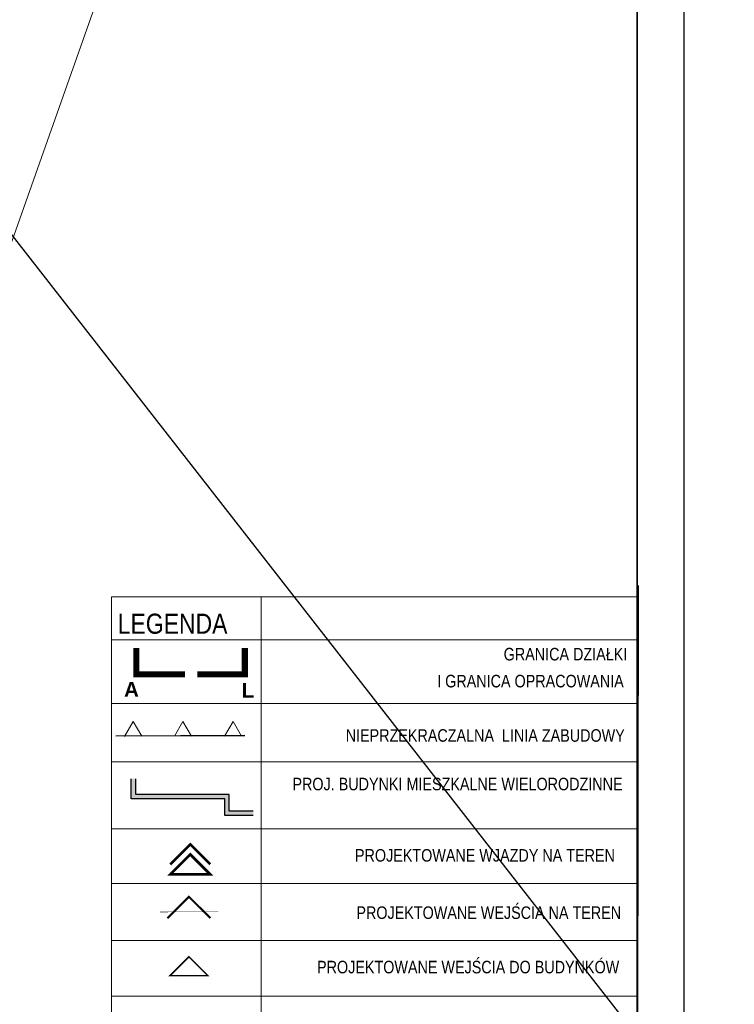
# Model space of a CAD drawing. Header units: metres. Extents: x 6539540 to 6543249, y 5894370 to 5895874.
# Tile 68 of 91: x 6542291 to 6542350, y 5895082 to 5895163. Entities that reach past the tile are written whole.
import ezdxf
from ezdxf.enums import TextEntityAlignment as Align

# ---------------------------------------------------------------- set-up
doc = ezdxf.new("R2010")
doc.units = ezdxf.units.M
doc.linetypes.add('DASHED', pattern=[0.75, 0.5, -0.25])
for name, color, linetype, lineweight in [('_dr opis', 7, 'Continuous', 25), ('A-BUDYNKI', 1, 'Continuous', 30), ('A-DODATKOWE', 7, 'Continuous', 5), ('A-OPIS', 4, 'Continuous', 20), ('A-OZNACZENIA', 7, 'Continuous', 15), ('A-WIDOK', 8, 'Continuous', 9), ('D-OPIS', 4, 'Continuous', 20), ('elektryka NN', 10, 'Continuous', 15), ('I-Opisy', 7, 'Continuous', 15)]:
    doc.layers.add(name, color=color, linetype=linetype, lineweight=lineweight)
doc.layers.add('Ramki i opis wydruku', color=7, linetype='Continuous')
doc.styles.add('Arial Narrow', font='ARIALN.TTF')

# ---------------------------------------------------------------- blocks, each defined once
blk = doc.blocks.new('NOWA MAPA')
at = {"layer": 'Ramki i opis wydruku', "color": 7, "linetype": 'Continuous', "lineweight": 13, "flags": 128}
for points in [[(0, 0.05), (204.9, 0.05), (204.9, 291.95), (0, 291.95)], [(-0.05, 0), (204.95, 0), (204.95, 264), (-0.05, 264)], [(187.14, 260.86), (190.14, 240.04), (107.02, 4.87), (25.14, 32.46), (88.95, 146.05), (120.6, 262.93)]]:
    blk.add_lwpolyline(points, close=True, dxfattribs=at)

msp = doc.modelspace()

# ---------------------------------------------------------------- hatches: boundary and pattern name
at = {"layer": 'A-BUDYNKI'}
msp.add_hatch(color=7, dxfattribs=at).paths.add_polyline_path([(6542300.729, 5895100.934), (6542300.363, 5895100.934), (6542300.363, 5895099.285), (6542308.055, 5895099.285), (6542308.055, 5895097.912), (6542310.39, 5895097.912), (6542310.39, 5895098.278), (6542308.421, 5895098.278), (6542308.421, 5895099.652), (6542300.729, 5895099.652)])
msp.add_hatch(color=7, dxfattribs=at).paths.add_polyline_path([(6542300.729, 5895100.934), (6542300.363, 5895100.934), (6542300.363, 5895099.285), (6542308.055, 5895099.285), (6542308.055, 5895097.912), (6542310.39, 5895097.912), (6542310.39, 5895098.278), (6542308.421, 5895098.278), (6542308.421, 5895099.652), (6542300.729, 5895099.652)])

# ---------------------------------------------------------------- linework, layer by layer
at = {"layer": '_dr opis', "color": 1, "flags": 128}
msp.add_lwpolyline([(6542104.507, 5895383.893), (6542472.788, 5894912.157)], dxfattribs=at)
at = {"layer": 'A-BUDYNKI', "color": 7}
for points in [[(6542310.39, 5895097.912), (6542308.055, 5895097.912), (6542308.055, 5895099.285), (6542300.363, 5895099.285), (6542300.363, 5895100.934)], [(6542310.39, 5895097.912), (6542308.055, 5895097.912), (6542308.055, 5895099.285), (6542300.363, 5895099.285), (6542300.363, 5895100.934)], [(6542310.39, 5895098.278), (6542308.421, 5895098.278), (6542308.421, 5895099.652), (6542300.729, 5895099.652), (6542300.729, 5895100.934)], [(6542310.39, 5895098.278), (6542308.421, 5895098.278), (6542308.421, 5895099.652), (6542300.729, 5895099.652), (6542300.729, 5895100.934)]]:
    msp.add_lwpolyline(points, dxfattribs=at)
at = {"layer": 'A-DODATKOWE', "color": 8}
msp.add_line((6542342.078, 5895116.819), (6542341.978, 5895051.512), dxfattribs=at)
at = {"layer": 'A-DODATKOWE', "color": 18, "true_color": 0x000000, "transparency": 33554687, "const_width": 0.225}
msp.add_lwpolyline([(6542306.865, 5895093.902), (6542305.22, 5895095.547), (6542303.575, 5895093.902)], dxfattribs=at)
msp.add_lwpolyline([(6542306.865, 5895093.075), (6542305.22, 5895094.72), (6542303.575, 5895093.075)], close=True, dxfattribs=at)
at = {"layer": 'A-DODATKOWE', "color": 18, "true_color": 0x000000}
for points, const_width in [([(6542306.874, 5895089.481), (6542305.101, 5895091.244), (6542303.337, 5895089.471)], 0.169), ([(6542302.739, 5895089.986), (6542307.521, 5895089.999)], 0.03)]:
    msp.add_lwpolyline(points, dxfattribs=dict(at, const_width=const_width))
at = {"layer": 'A-OZNACZENIA', "color": 22, "true_color": 0xe21d1d}
for p, q in [((6542299.822, 5895104.421), (6542300.519, 5895105.635)), ((6542299.822, 5895104.421), (6542300.519, 5895105.635)), ((6542300.519, 5895105.635), (6542301.222, 5895104.424)), ((6542300.519, 5895105.635), (6542301.222, 5895104.424)), ((6542303.922, 5895104.438), (6542304.619, 5895105.651)), ((6542303.922, 5895104.438), (6542304.619, 5895105.651)), ((6542304.619, 5895105.651), (6542305.322, 5895104.44)), ((6542304.619, 5895105.651), (6542305.322, 5895104.44)), ((6542308.034, 5895104.434), (6542308.731, 5895105.648)), ((6542308.034, 5895104.434), (6542308.731, 5895105.648)), ((6542308.731, 5895105.648), (6542309.434, 5895104.437)), ((6542308.731, 5895105.648), (6542309.434, 5895104.437)), ((6542299.088, 5895104.457), (6542309.694, 5895104.514)), ((6542299.088, 5895104.457), (6542309.694, 5895104.514)), ((6542299.09, 5895104.43), (6542309.698, 5895104.457)), ((6542299.09, 5895104.43), (6542309.698, 5895104.457))]:
    msp.add_line(p, q, dxfattribs=at)
at = {"layer": 'A-OZNACZENIA', "color": 13, "linetype": 'DASHED', "ltscale": 5, "true_color": 0xd26260, "const_width": 0.5}
for points in [[(6542304.783, 5895109.525), (6542300.775, 5895109.525), (6542300.775, 5895111.685)], [(6542305.803, 5895109.525), (6542309.703, 5895109.525), (6542309.703, 5895111.685)]]:
    msp.add_lwpolyline(points, dxfattribs=at)
at = {"layer": 'A-OZNACZENIA', "color": 18, "true_color": 0x000000, "const_width": 0.132}
msp.add_lwpolyline([(6542305.109, 5895086.307), (6542303.555, 5895084.753), (6542306.663, 5895084.753)], close=True, dxfattribs=at)
at = {"layer": 'A-WIDOK', "color": 8}
for p, q in [((6542311.035, 5895115.885), (6542311.035, 5895046.108)), ((6542298.739, 5895112.357), (6542341.978, 5895112.357)), ((6542311.035, 5895112.357), (6542311.035, 5895107.122)), ((6542298.739, 5895107.122), (6542341.978, 5895107.122)), ((6542298.739, 5895107.122), (6542341.978, 5895107.122)), ((6542298.739, 5895107.122), (6542341.978, 5895107.122)), ((6542298.739, 5895107.122), (6542341.978, 5895107.122)), ((6542298.739, 5895107.122), (6542341.978, 5895107.122)), ((6542298.739, 5895102.314), (6542341.978, 5895102.314)), ((6542298.739, 5895102.314), (6542341.978, 5895102.314)), ((6542298.739, 5895096.823), (6542341.978, 5895096.823)), ((6542298.739, 5895096.823), (6542341.978, 5895096.823)), ((6542298.739, 5895096.823), (6542341.978, 5895096.823)), ((6542298.739, 5895092.334), (6542341.978, 5895092.334)), ((6542298.739, 5895087.649), (6542341.978, 5895087.649)), ((6542298.739, 5895087.649), (6542341.978, 5895087.649)), ((6542298.739, 5895083.062), (6542341.978, 5895083.062)), ((6542298.739, 5895083.062), (6542341.978, 5895083.062)), ((6542298.749, 5895083.062), (6542341.988, 5895083.062))]:
    msp.add_line(p, q, dxfattribs=at)
msp.add_lwpolyline([(6542298.738, 5895115.885), (6542341.978, 5895115.885)], dxfattribs=at)
at = {"layer": 'D-OPIS', "color": 7, "lineweight": 30, "ltscale": 100}
for points in [[(6542125.096, 5895307.689), (6542125.096, 5895003.883), (6542345.82, 5895004.853), (6542345.82, 5895308.182)], [(6542137.032, 5895300.691), (6542137.032, 5895008.711), (6542341.982, 5895008.691), (6542341.982, 5895300.689)]]:
    msp.add_lwpolyline(points, close=True, dxfattribs=at)
at = {"layer": 'elektryka NN', "color": 6, "lineweight": 15}
msp.add_lwpolyline([(6542298.738, 5895115.885), (6542341.978, 5895115.885), (6542341.979, 5895046.108), (6542298.739, 5895046.108)], close=True, dxfattribs=at)
at = {"layer": 'I-Opisy', "color": 7, "lineweight": 9, "ltscale": 3}
msp.add_line((6542341.978, 5895046.108), (6542341.978, 5895122.825), dxfattribs=at)

# ---------------------------------------------------------------- block references
at = {"linetype": 'Continuous'}
msp.add_blockref('NOWA MAPA', (6542137.032, 5895008.691), dxfattribs=at)

# ---------------------------------------------------------------- texts
at = {"layer": 'A-OPIS', "style": 'Arial Narrow'}
msp.add_text('LEGENDA', height=1.6483, dxfattribs=at).set_placement((6542299.252, 5895112.855))
for s, p in [('GRANICA DZIAŁKI ', (6542341.474, 5895110.661)), ('I GRANICA OPRACOWANIA ', (6542341.186, 5895108.446)), ('NIEPRZEKRACZALNA  LINIA ZABUDOWY', (6542340.941, 5895103.979)), ('PROJ. BUDYNKI MIESZKALNE WIELORODZINNE', (6542340.76, 5895099.987)), ('PROJEKTOWANE WJAZDY NA TEREN ', (6542340.457, 5895094.126)), ('PROJEKTOWANE WEJŚCIA NA TEREN ', (6542340.97, 5895089.416)), ('PROJEKTOWANE WEJŚCIA DO BUDYNKÓW', (6542340.486, 5895084.945))]:
    msp.add_text(s, height=1.03017, dxfattribs=at).set_placement(p, align=Align.RIGHT)
at = {"layer": 'A-OPIS', "char_height": 1.2, "width": 1233.88459, "attachment_point": 1, "style": 'Arial Narrow'}
for s, insert in [('{\\fArial|b1|i0|c238|p34;A}', (6542299.778, 5895108.883)), ('{\\fArial|b1|i0|c238|p34;L}', (6542309.449, 5895108.795))]:
    msp.add_mtext(s, dxfattribs=dict(at, insert=insert))

doc.saveas('drawing.dxf')
